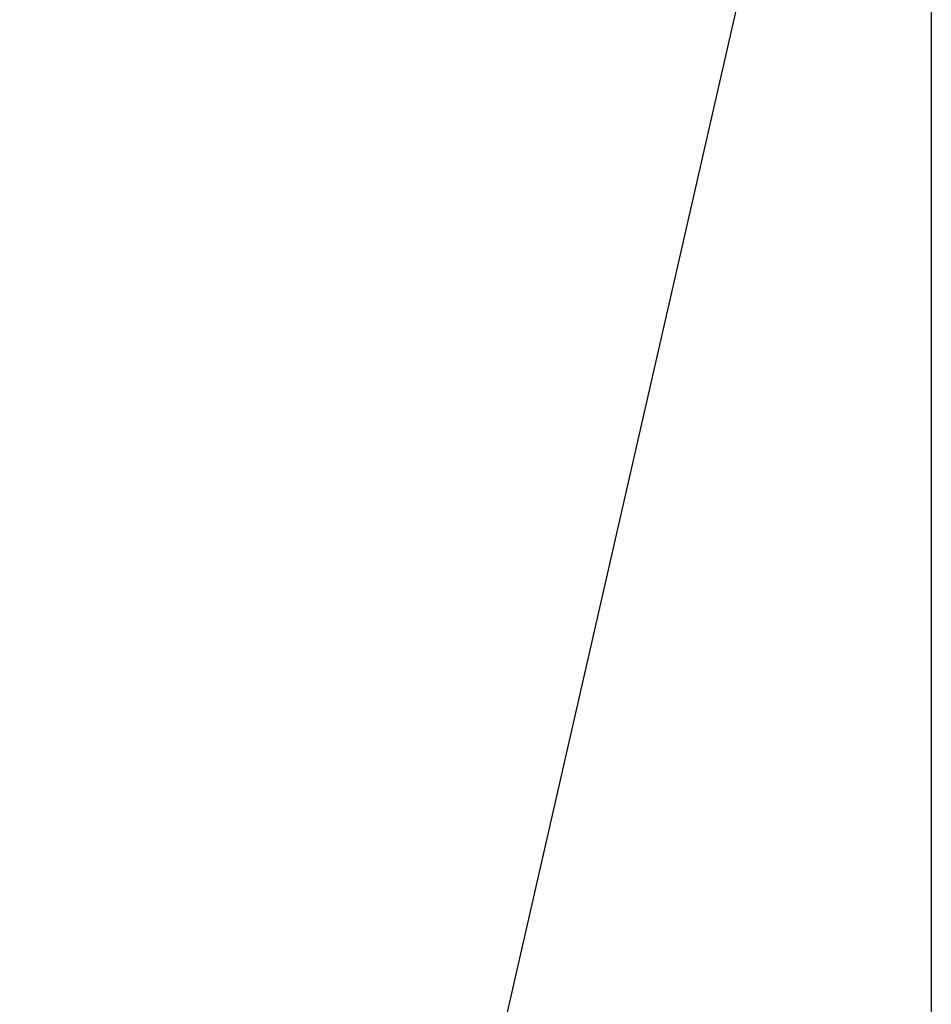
# Model space of a CAD drawing. Header units: centimetres. Extents: x -61 to 62, y -121 to 59.
# Tile 160 of 256: x 29.6701 to 29.6982, y -71.6631 to -71.6327. Entities that reach past the tile are written whole.
import ezdxf

# ---------------------------------------------------------------- set-up
doc = ezdxf.new("R2010")
doc.units = ezdxf.units.CM
doc.layers.add('Dog_Kennel_01', color=161, linetype='Continuous')

msp = doc.modelspace()

# ---------------------------------------------------------------- meshes
at = {"layer": 'Dog_Kennel_01', "color": 18}
mesh = msp.add_polyface(dxfattribs=at)
corners = [(29.69821, -78.13903, 0.193509), (28.95266, -74.872566, 0.193509), (29.698208, -71.60611, 0.193509), (29.46706, -73.271667, 0.773509), (29.286682, -74.872566, 0.773509), (29.467062, -76.47348, 0.773509), (28.749331, -74.872566, 0.31357), (28.713682, -74.872574, 0.377131), (28.762676, -74.002914, 0.377131), (28.7981, -74.006905, 0.31357), (28.634531, -74.872566, 0.447755), (28.831261, -73.126541, 0.447755), (28.762676, -75.742226, 0.377131), (28.7981, -75.738235, 0.31357), (28.943184, -76.593048, 0.31357), (28.831261, -76.618591, 0.447755), (29.187071, -74.872574, 0.808913), (29.25654, -74.872574, 0.787671), (29.302109, -74.06369, 0.787671), (29.233078, -74.055908, 0.808913), (29.302111, -75.681442, 0.787671), (29.23308, -75.689224, 0.808913), (29.369949, -76.495636, 0.808913), (28.85471, -74.872566, 0.228821), (28.796341, -74.872566, 0.264133), (28.844812, -74.012161, 0.264133), (28.902813, -74.0187, 0.228821), (28.924438, -74.872566, 0.207634), (28.972103, -74.026505, 0.207634), (28.844812, -75.732971, 0.264133), (28.902813, -75.726433, 0.228821), (29.045919, -76.569595, 0.228821), (28.972103, -75.718628, 0.207634), (29.141413, -76.547806, 0.193509), (29.175508, -74.049423, 0.844317), (29.369947, -73.249496, 0.808913), (29.082733, -74.872574, 0.893884), (29.129135, -74.872574, 0.844317), (29.129398, -74.044235, 0.893884), (29.094749, -74.040329, 0.957611), (29.268227, -73.22628, 0.893884), (29.159969, -73.201569, 1.02842), (28.971695, -74.872574, 1.02842), (29.047865, -74.872574, 0.957611), (29.17551, -75.695709, 0.844317), (29.1294, -75.700905, 0.893884), (29.268227, -76.51886, 0.893884), (29.094751, -75.704803, 0.957611), (29.159973, -76.543564, 1.02842)]
mesh.append_faces([[corners[k] for k in face] for face in [(0, 1, 2, 0)]], dxfattribs={"vtx0": -1, "vtx1": -1, "vtx2": -1, "vtx3": -1, "color": 18})
mesh.append_faces([[corners[k] for k in face] for face in [(3, 4, 5, 3), (6, 7, 8, 6), (8, 9, 6, 8), (6, 13, 12, 6), (12, 7, 6, 12), (12, 13, 14, 12), (16, 17, 18, 16), (18, 19, 16, 18), (16, 21, 20, 16), (20, 17, 16, 20), (20, 21, 22, 20), (23, 24, 25, 23), (25, 26, 23, 25), (6, 9, 25, 6), (25, 24, 6, 25), (23, 26, 28, 23), (28, 27, 23, 28), (6, 24, 29, 6), (29, 13, 6, 29), (23, 30, 29, 23), (29, 24, 23, 29), (29, 30, 31, 29), (23, 27, 32, 23), (32, 30, 23, 32), (34, 19, 35, 34), (36, 37, 34, 36), (34, 38, 36, 34), (16, 19, 34, 16), (34, 37, 16, 34), (39, 38, 40, 39), (36, 38, 39, 36), (39, 43, 36, 39), (16, 37, 44, 16), (44, 21, 16, 44), (36, 45, 44, 36), (44, 37, 36, 44), (44, 45, 46, 44), (36, 43, 47, 36), (47, 45, 36, 47)]], dxfattribs={"vtx2": -1, "vtx3": -1, "color": 18})
mesh.append_faces([[corners[k] for k in face] for face in [(10, 11, 8, 10), (7, 10, 8, 7), (10, 7, 12, 10), (15, 10, 12, 15), (4, 3, 18, 4), (17, 4, 18, 17), (4, 17, 20, 4), (5, 4, 20, 5), (1, 27, 28, 1), (1, 33, 32, 1), (27, 1, 32, 27), (41, 42, 39, 41), (42, 43, 39, 42), (42, 48, 47, 42), (43, 42, 47, 43)]], dxfattribs={"vtx3": -1, "color": 18})

doc.saveas('drawing.dxf')
